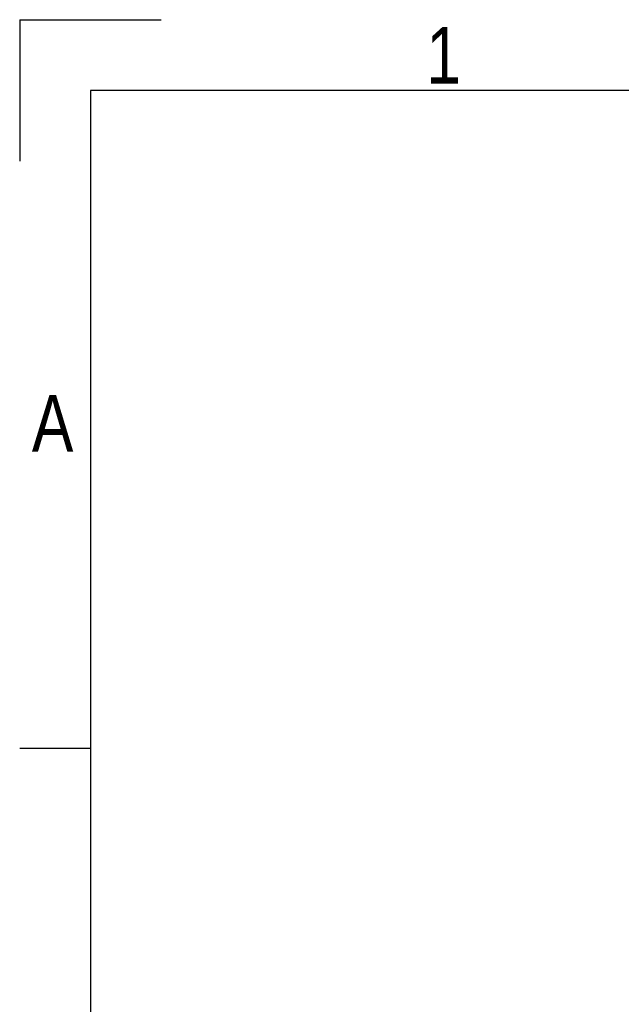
# Model space of a CAD drawing. Header units: millimetres. Extents: x 0 to 420, y 0 to 297.
# Tile 6 of 14: x 0 to 44, y 225 to 297. Entities that reach past the tile are written whole.
import ezdxf

# ---------------------------------------------------------------- set-up
doc = ezdxf.new("R2010")
doc.units = ezdxf.units.MM
doc.layers.add('CARTIGLIO', color=140, linetype='Continuous')
doc.styles.add('SLDTEXTSTYLE2', font='TXT', dxfattribs={"width": 0.821468})

msp = doc.modelspace()

# ---------------------------------------------------------------- linework, layer by layer
at = {"layer": 'CARTIGLIO', "linetype": 'Continuous'}
for p, q in [((0.0059, 296.9968), (0.0059, 286.6484)), ((0.0059, 296.9968), (10.3543, 296.9968)), ((414.8274, 291.8226), (5.1801, 291.8226)), ((5.1801, 291.8226), (5.1801, 5.171)), ((5.1801, 243.7024), (0.0059, 243.7024))]:
    msp.add_line(p, q, dxfattribs=at)

# ---------------------------------------------------------------- texts
at = {"layer": 'CARTIGLIO', "char_height": 4.1394, "attachment_point": 2, "style": 'SLDTEXTSTYLE2'}
for s, insert in [('1', (31.0075, 296.4629)), ('A', (2.4139, 269.5569))]:
    msp.add_mtext(s, dxfattribs=dict(at, insert=insert))

doc.saveas('drawing.dxf')
